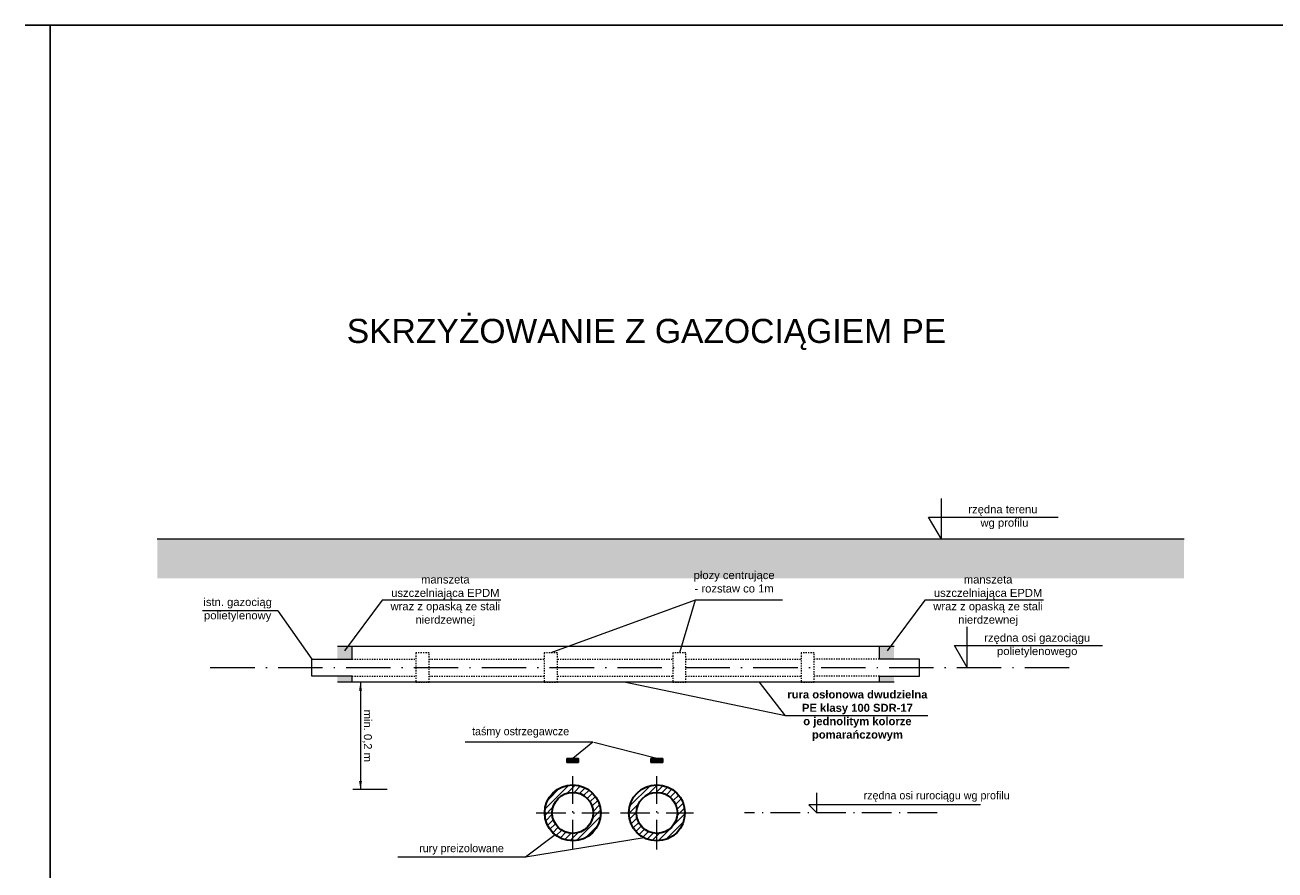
# Model space of a CAD drawing. Extents: x 6568842 to 6569315, y 5583805 to 5584087.
# Tile 2 of 3: x 6569112 to 6569214, y 5584019 to 5584087. Entities that reach past the tile are written whole.
import ezdxf

# ---------------------------------------------------------------- set-up
doc = ezdxf.new("R2010")
doc.units = 0
doc.linetypes.add('ACAD_ISO10W100', pattern=[18, 12, -3, 0, -3])
doc.linetypes.add('DASHEDX2', pattern=[1.5, 1, -0.5])
doc.layers.get('0').update_dxf_attribs({"linetype": 'CONTINUOUS', "lineweight": 13})
for name, color, linetype, lineweight in [('!Gazociag', 2, 'CONTINUOUS', 15), ('!Opisy', 160, 'CONTINUOUS', 9), ('!Osie', 160, 'ACAD_ISO10W100', 9), ('!Rura_oslonowa', 30, 'CONTINUOUS', 20), ('!Rury_preizolowane', 1, 'CONTINUOUS', 30), ('!Tasmy_ostrzegawcze', 2, 'CONTINUOUS', 25), ('!Wymiarowanie', 7, 'CONTINUOUS', 9), ('!Wypełnienie', 40, 'CONTINUOUS', 15), ('opisy', 7, 'CONTINUOUS', 9), ('pomocnicza', 140, 'CONTINUOUS', 30)]:
    doc.layers.add(name, color=color, linetype=linetype, lineweight=lineweight)
doc.styles.add('styl1', font='arial.ttf', dxfattribs={"height": 1.1})
pattern_1 = [(45, (6568807.02848, 5583504.7448), (-0.25537603, 0.25537603), [])]

msp = doc.modelspace()

# ---------------------------------------------------------------- hatches: boundary and pattern name
at = {"layer": '!Rura_oslonowa'}
h = msp.add_hatch(color=256, dxfattribs=at)
h.paths.add_polyline_path([(6569138.77, 5584036.92), (6569137.58, 5584036.92), (6569137.58, 5584035.88), (6569138.77, 5584035.88)])
h.paths.add_polyline_path([(6569137.58, 5584034.49), (6569137.58, 5584034), (6569138.77, 5584034), (6569138.77, 5584034.49)])
h = msp.add_hatch(color=256, dxfattribs=at)
h.paths.add_polyline_path([(6569181.5, 5584035.88), (6569182.69, 5584035.88), (6569182.69, 5584036.92), (6569181.5, 5584036.92)])
h.paths.add_polyline_path([(6569182.69, 5584034), (6569182.69, 5584034.49), (6569181.5, 5584034.49), (6569181.5, 5584034)])
at = {"layer": '!Rury_preizolowane', "lineweight": 9}
h = msp.add_hatch(dxfattribs=at)
h.set_pattern_fill('ANSI31', color=256, scale=0.11375, style=0)
h.set_pattern_definition(pattern_1)
h.paths.add_polyline_path([(6569154.37, 5584023.42, 1), (6569158.92, 5584023.42, 1)])
h.paths.add_polyline_path([(6569158.3, 5584023.42, -1), (6569154.99, 5584023.42, -1)], flags=16)
h = msp.add_hatch(dxfattribs=at)
h.set_pattern_fill('ANSI31', color=256, scale=0.11375, style=0)
h.set_pattern_definition(pattern_1)
h.paths.add_polyline_path([(6569161.2, 5584023.42, 1), (6569165.75, 5584023.42, 1)])
h.paths.add_polyline_path([(6569165.13, 5584023.42, -1), (6569161.81, 5584023.42, -1)], flags=16)
at = {"layer": '!Tasmy_ostrzegawcze'}
for points in [[(6569156.16, 5584027.82), (6569156.16, 5584027.49), (6569157.13, 5584027.49), (6569157.13, 5584027.82)], [(6569162.98, 5584027.82), (6569162.98, 5584027.49), (6569163.96, 5584027.49), (6569163.96, 5584027.82)]]:
    msp.add_hatch(color=256, dxfattribs=at).paths.add_polyline_path(points)
at = {"layer": '!Wypełnienie'}
h = msp.add_hatch(dxfattribs=at)
h.set_pattern_fill('AR-CONC', color=256, scale=0.017857, style=0)
h.set_pattern_definition([(50, (6568623.7851, 5583334.081), (3.253297, -0.2846265), [0.340178, -3.741963]), (355, (6568623.785, 5583334.081), (-0.629336, 3.411725), [0.272143, -2.993571]), (100.451, (6568624.0562, 5583334.0573), (2.623973, 3.127083), [0.289107, -3.180178]), (46.1842, (6568623.785, 5583334.988), (4.840696, -0.750756), [0.510268, -5.612945]), (96.6356, (6568624.1885, 5583334.9256), (4.23936, 4.418312), [0.43366, -4.770267]), (351.184, (6568623.785, 5583334.988), (4.239367, 4.418304), [0.408214, -4.490356]), (21, (6568624.2387, 5583334.7614), (2.707408, -1.8261695), [0.340178, -3.741963]), (326, (6568624.2387, 5583334.7614), (1.103607, 3.28907), [0.272143, -2.993571]), (71.4514, (6568624.4643, 5583334.6092), (3.811008, 1.462908), [0.289107, -3.180178]), (37.5, (6568623.7851, 5583334.081), (0.0551536, 1.509911), [0, -2.957285, 0, -3.0389277, 0, -3.00491]), (7.5, (6568623.7851, 5583334.081), (1.193208, 1.7889383), [0, -1.7326424, 0, -2.8892492, 0, -1.1452675]), (327.5, (6568622.7737, 5583334.081), (2.42126, -0.102299), [0, -1.1339283, 0, -3.537856, 0, -4.694463]), (317.5, (6568622.32, 5583334.081), (2.645163, 0.4540444), [0, -1.474107, 0, -2.3494994, 0, -3.333749])])
h.paths.add_polyline_path([(6569206.19, 5584042.43), (6569206.19, 5584045.59), (6569122.99, 5584045.59), (6569122.99, 5584042.43)])

# ---------------------------------------------------------------- linework, layer by layer
at = {"layer": '!Gazociag', "ltscale": 0.2}
for p, q in [((6569135.52, 5584034.49), (6569135.52, 5584035.88)), ((6569135.52, 5584035.88), (6569138.77, 5584035.88)), ((6569184.75, 5584035.88), (6569181.5, 5584035.88)), ((6569184.75, 5584034.49), (6569184.75, 5584035.88)), ((6569138.77, 5584034.49), (6569135.52, 5584034.49)), ((6569181.5, 5584034.49), (6569184.75, 5584034.49))]:
    msp.add_line(p, q, dxfattribs=at)
at = {"layer": '!Opisy'}
for p, q in [((6569186.54, 5584045.59), (6569186.54, 5584048.88)), ((6569186.54, 5584045.59), (6569185.49, 5584047.38)), ((6569185.49, 5584047.38), (6569196, 5584047.38)), ((6569141.21, 5584040.66), (6569138.16, 5584036.55)), ((6569150.83, 5584040.66), (6569141.21, 5584040.66)), ((6569166.56, 5584040.66), (6569154.89, 5584036.37)), ((6569166.56, 5584040.66), (6569165.29, 5584036.37)), ((6569173.64, 5584040.66), (6569166.56, 5584040.66)), ((6569185.19, 5584040.66), (6569182.14, 5584036.55)), ((6569194.81, 5584040.66), (6569185.19, 5584040.66)), ((6569132.75, 5584039.78), (6569126.64, 5584039.78)), ((6569132.75, 5584039.78), (6569135.52, 5584035.88)), ((6569188.62, 5584035.19), (6569188.62, 5584038.48)), ((6569188.62, 5584035.19), (6569187.58, 5584036.98)), ((6569187.58, 5584036.98), (6569199.59, 5584036.98)), ((6569173.9, 5584031.29), (6569160.83, 5584034)), ((6569173.9, 5584031.29), (6569171.78, 5584034)), ((6569185.42, 5584031.29), (6569173.9, 5584031.29)), ((6569158.29, 5584029.14), (6569147.93, 5584029.14)), ((6569158.29, 5584029.14), (6569156.65, 5584027.82)), ((6569163.47, 5584027.82), (6569158.35, 5584029.13)), ((6569176.43, 5584023.42), (6569176.43, 5584025.05)), ((6569189.7, 5584024.07), (6569175.78, 5584024.07)), ((6569176.43, 5584023.42), (6569175.78, 5584024.07)), ((6569155.22, 5584021.65), (6569152.83, 5584019.84)), ((6569162.45, 5584021.39), (6569152.83, 5584019.84)), ((6569152.83, 5584019.84), (6569142.47, 5584019.84))]:
    msp.add_line(p, q, dxfattribs=at)
at = {"layer": '!Osie', "ltscale": 0.2}
for p, q in [((6569156.65, 5584020.46), (6569156.65, 5584026.38)), ((6569163.47, 5584020.46), (6569163.47, 5584026.38)), ((6569153.69, 5584023.42), (6569159.6, 5584023.42)), ((6569160.51, 5584023.42), (6569166.43, 5584023.42))]:
    msp.add_line(p, q, dxfattribs=at)
at = {"layer": '!Osie', "linetype": 'ACAD_ISO10W100', "lineweight": 9, "ltscale": 0.2}
msp.add_line((6569186.19, 5584023.42), (6569170.58, 5584023.42), dxfattribs=at)
at = {"layer": '!Rura_oslonowa'}
for p, q in [((6569137.58, 5584036.92), (6569182.69, 5584036.92)), ((6569138.77, 5584035.88), (6569138.77, 5584036.92)), ((6569181.5, 5584035.88), (6569181.5, 5584036.92)), ((6569138.77, 5584034), (6569138.77, 5584034.49)), ((6569181.5, 5584034), (6569181.5, 5584034.49)), ((6569182.69, 5584034), (6569137.58, 5584034))]:
    msp.add_line(p, q, dxfattribs=at)
at = {"layer": '!Rury_preizolowane'}
for centre, radius in [((6569156.65, 5584023.42), 2.27), ((6569163.47, 5584023.42), 2.27), ((6569156.65, 5584023.42), 1.66), ((6569163.47, 5584023.42), 1.66)]:
    msp.add_circle(centre, radius, dxfattribs=at)
at = {"layer": '!Tasmy_ostrzegawcze'}
for p, q in [((6569156.16, 5584027.82), (6569157.13, 5584027.82)), ((6569156.16, 5584027.49), (6569156.16, 5584027.82)), ((6569156.16, 5584027.49), (6569157.13, 5584027.49)), ((6569157.13, 5584027.49), (6569157.13, 5584027.82)), ((6569162.98, 5584027.82), (6569163.96, 5584027.82)), ((6569162.98, 5584027.49), (6569162.98, 5584027.82)), ((6569162.98, 5584027.49), (6569163.96, 5584027.49)), ((6569163.96, 5584027.49), (6569163.96, 5584027.82))]:
    msp.add_line(p, q, dxfattribs=at)
at = {"layer": '!Wymiarowanie'}
for p, q in [((6569141.62, 5584034), (6569138.83, 5584034)), ((6569139.45, 5584034), (6569139.45, 5584025.32)), ((6569141.62, 5584025.32), (6569138.83, 5584025.32))]:
    msp.add_line(p, q, dxfattribs=at)
for points in [[(6569139.57, 5584033.33), (6569139.34, 5584033.33), (6569139.45, 5584034)], [(6569139.57, 5584025.99), (6569139.34, 5584025.99), (6569139.45, 5584025.32)]]:
    msp.add_solid(points, dxfattribs=at)
at = {"layer": '!Wypełnienie'}
msp.add_line((6569206.19, 5584045.59), (6569122.99, 5584045.59), dxfattribs=at)
at = {"color": 3, "linetype": 'ACAD_ISO10W100', "lineweight": 9, "ltscale": 0.3}
msp.add_line((6569127.28, 5584035.19), (6569197.04, 5584035.19), dxfattribs=at)
at = {"layer": 'opisy', "color": 1, "linetype": 'DASHEDX2', "ltscale": 0.07}
for p, q in [((6569138.77, 5584035.88), (6569143.95, 5584035.88)), ((6569145.02, 5584035.88), (6569154.35, 5584035.88)), ((6569155.42, 5584035.88), (6569164.75, 5584035.88)), ((6569165.82, 5584035.88), (6569175.15, 5584035.88)), ((6569181.5, 5584035.88), (6569176.22, 5584035.88)), ((6569138.77, 5584034.49), (6569143.95, 5584034.49)), ((6569145.02, 5584034.49), (6569154.35, 5584034.49)), ((6569155.42, 5584034.49), (6569164.75, 5584034.49)), ((6569165.82, 5584034.49), (6569175.15, 5584034.49)), ((6569181.5, 5584034.49), (6569176.22, 5584034.49))]:
    msp.add_line(p, q, dxfattribs=at)
at = {"layer": 'opisy', "color": 190, "linetype": 'DASHEDX2', "ltscale": 0.07}
for points in [[(6569143.95, 5584034), (6569145.02, 5584034), (6569145.02, 5584036.38), (6569143.95, 5584036.37)], [(6569154.35, 5584034), (6569155.42, 5584034), (6569155.42, 5584036.38), (6569154.35, 5584036.37)], [(6569164.75, 5584034), (6569165.82, 5584034), (6569165.82, 5584036.38), (6569164.75, 5584036.37)], [(6569175.15, 5584034), (6569176.22, 5584034), (6569176.22, 5584036.38), (6569175.15, 5584036.37)]]:
    msp.add_lwpolyline(points, close=True, dxfattribs=at)
at = {"layer": 'pomocnicza', "color": 3, "lineweight": 25}
for p, q in [((6569112.27, 5584087.23), (6569314.41, 5584087.23)), ((6569114.31, 5583951.47), (6569114.31, 5584087.23))]:
    msp.add_line(p, q, dxfattribs=at)

# ---------------------------------------------------------------- texts
at = {"layer": '!Opisy', "attachment_point": 5}
for s, insert, char_height, width in [('{\\fArial|b0|i0|c238|p34;\\H0.8x;SKRZYŻOWANIE Z GAZOCIĄGIEM PE}  ', (6569162.63, 5584062.17), 2.4375, 67.9912), ('{\\H0.8x;taśmy ostrzegawcze}\\P  ', (6569152.43, 5584029.31), 0.8125, 17.7857), ('{\\H0.8x;rzędna osi rurociągu wg profilu}\\P ', (6569186.14, 5584024.12), 0.8125, 21.9543), ('{\\H0.8x;rury preizolowane}\\P  ', (6569147.64, 5584019.84), 0.8125, 10.3408)]:
    msp.add_mtext(s, dxfattribs=dict(at, insert=insert, char_height=char_height, width=width))
at = {"layer": '!Opisy', "char_height": 0.65, "attachment_point": 5, "style": 'styl1'}
for s, insert, width in [('rzędna terenu\\P wg profilu', (6569191.51, 5584047.37), 9.1994), ('manszeta uszczelniająca EPDM wraz z opaską ze stali nierdzewnej', (6569146.33, 5584040.6), 9.1994), ('płozy centrujące\\P- rozstaw co 1m \\P ', (6569169.73, 5584041.59), 9.1994), ('manszeta uszczelniająca EPDM wraz z opaską ze stali nierdzewnej', (6569190.31, 5584040.6), 9.1994), ('istn. gazociąg polietylenowy', (6569129.5, 5584039.86), 9.1994), ('rzędna osi gazociągu polietylenowego', (6569194.29, 5584036.97), 10.5954), ('{\\fArial|b1|i0|c238|p34;rura osłonowa dwudzielna \\PPE klasy 100 SDR-17\\Po jednolitym kolorze pomarańczowym}', (6569179.72, 5584031.29), 11.4033)]:
    msp.add_mtext(s, dxfattribs=dict(at, insert=insert, width=width))
at = {"layer": '!Opisy', "insert": (6569139.45, 5584029.66), "char_height": 0.65, "width": 9.1994, "attachment_point": 5, "rotation": 270, "style": 'styl1'}
msp.add_mtext('min. 0,2 m\\P ', dxfattribs=at)

doc.saveas('drawing.dxf')
